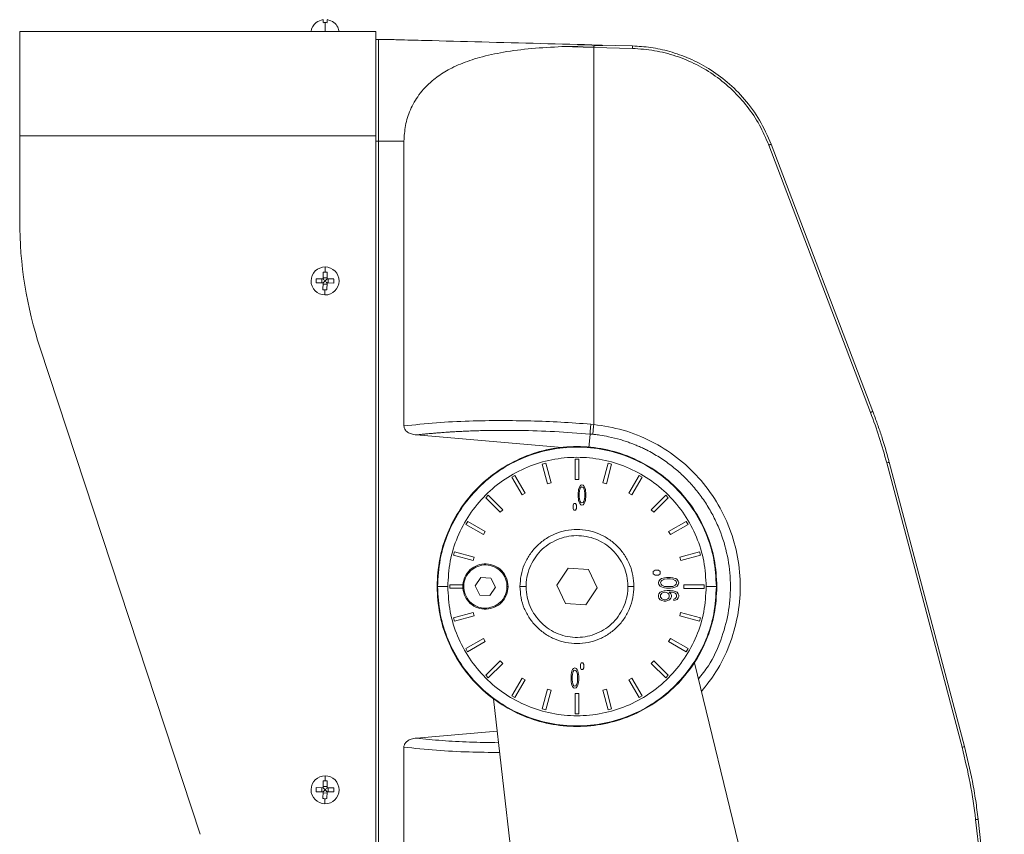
# Model space of a CAD drawing. Header units: millimetres. Extents: x -806 to 2023, y 502 to 1658.
# Tile 29 of 48: x 762 to 955, y 1087 to 1247. Entities that reach past the tile are written whole.
import ezdxf

# ---------------------------------------------------------------- set-up
doc = ezdxf.new("R2010")
doc.units = ezdxf.units.MM

# ---------------------------------------------------------------- blocks, each defined once
blk = doc.blocks.new('Drawing View12')
at = {"color": 7, "linetype": 'Continuous', "lineweight": 18}
for p, q in [((1.35, -0.02), (1.35, 0.56)), ((2.15, -0.02), (2.15, 0.56)), ((-58.25, -1.78), (-58.25, -22.28)), ((-58.25, -1.78), (11.75, -1.78)), ((0, 0), (0.02, -0.02)), ((3.48, -0.02), (3.5, 0)), ((11.75, -22.28), (11.75, -1.78)), ((11.75, -3.34), (12.25, -3.33)), ((12.25, -3.33), (14.25, -3.33)), ((54.56, -4.55), (48.3, -4.72)), ((48.3, -4.72), (54.55, -4.89)), ((54.55, -4.89), (54.55, -78.99)), ((62.14, -5.09), (54.55, -4.89)), ((62.15, -4.59), (55.6, -4.42)), ((-58.25, -22.28), (-58.25, -38.95)), ((11.75, -22.28), (-58.25, -22.28)), ((11.75, -168.28), (11.75, -22.28)), ((11.75, -23.33), (12.25, -23.33)), ((12.25, -23.33), (12.25, -198.33)), ((12.25, -23.33), (17.25, -23.33)), ((17.25, -79.28), (17.25, -23.33)), ((108.92, -76.61), (88.94, -24.09)), ((109.38, -76.43), (89.4, -23.91)), ((1.37, -49.04), (1.35, -50.38)), ((1.36, -50.14), (2.16, -50.15)), ((2.17, -49.05), (2.15, -50.38)), ((0.01, -51.16), (1.35, -51.18)), ((0.02, -50.36), (1.35, -50.38)), ((1.12, -50.37), (1.11, -51.17)), ((1.35, -51.18), (1.33, -52.51)), ((1.34, -51.41), (2.14, -51.42)), ((1.72, -50.75), (1.72, -50.81)), ((1.72, -50.75), (1.78, -50.75)), ((1.72, -50.81), (1.78, -50.81)), ((1.78, -50.75), (1.78, -50.81)), ((2.15, -51.18), (2.13, -52.51)), ((2.15, -50.38), (3.49, -50.39)), ((2.15, -51.18), (3.48, -51.19)), ((2.39, -50.38), (2.38, -51.18)), ((1.73, -53.53), (1.73, -52.53)), ((-22.78, -159.53), (-54.24, -63.97)), ((54.55, -78.99), (53.97, -78.93)), ((49.06, -83.55), (19.69, -81.04)), ((53.81, -80.86), (53.58, -83.56)), ((54.36, -80.91), (53.81, -80.86)), ((44.44, -86.78), (45.12, -86.59)), ((45.48, -90.64), (44.44, -86.78)), ((45.12, -86.59), (46.15, -90.46)), ((50.9, -85.83), (51.6, -85.83)), ((50.9, -89.83), (50.9, -85.83)), ((51.6, -85.83), (51.6, -89.83)), ((56.35, -90.46), (57.38, -86.6)), ((58.06, -86.78), (57.02, -90.64)), ((57.38, -86.6), (58.06, -86.78)), ((126.91, -142.43), (112.11, -86.53)), ((127.39, -142.3), (112.59, -86.4)), ((38.45, -89.36), (39.05, -89.01)), ((40.45, -92.82), (38.45, -89.36)), ((39.05, -89.01), (41.05, -92.47)), ((46.15, -90.46), (45.48, -90.64)), ((51.6, -89.83), (50.9, -89.83)), ((51.78, -91.17), (51.98, -90.92)), ((51.98, -90.92), (52.23, -90.83)), ((52.23, -90.83), (52.48, -90.92)), ((52.48, -90.92), (52.69, -91.17)), ((57.02, -90.64), (56.35, -90.46)), ((61.45, -92.47), (63.45, -89.01)), ((64.05, -89.36), (62.05, -92.82)), ((63.45, -89.01), (64.05, -89.36)), ((41.05, -92.47), (40.45, -92.82)), ((51.48, -92.45), (51.53, -92.03)), ((51.48, -93.22), (51.48, -92.45)), ((51.53, -92.03), (51.57, -91.77)), ((51.57, -91.77), (51.65, -91.43)), ((51.65, -91.43), (51.78, -91.17)), ((51.73, -92.03), (51.69, -92.54)), ((51.69, -92.54), (51.69, -93.13)), ((51.9, -91.51), (51.73, -92.03)), ((52.03, -91.34), (51.9, -91.51)), ((52.23, -91.26), (52.03, -91.34)), ((52.44, -91.34), (52.23, -91.26)), ((52.57, -91.51), (52.44, -91.34)), ((52.73, -92.03), (52.57, -91.51)), ((52.69, -91.17), (52.82, -91.43)), ((52.78, -92.54), (52.73, -92.03)), ((52.78, -93.13), (52.78, -92.54)), ((52.82, -91.43), (52.9, -91.77)), ((52.9, -91.77), (52.94, -92.03)), ((52.94, -92.03), (52.98, -92.45)), ((52.98, -92.45), (52.98, -93.22)), ((62.05, -92.82), (61.45, -92.47)), ((33.33, -93.4), (33.82, -92.91)), ((36.15, -96.23), (33.33, -93.4)), ((33.82, -92.91), (36.65, -95.74)), ((50.48, -94.83), (50.65, -94.5)), ((50.65, -94.5), (50.98, -94.5)), ((50.98, -94.5), (51.15, -94.83)), ((51.53, -93.64), (51.48, -93.22)), ((51.57, -93.9), (51.53, -93.64)), ((51.65, -94.24), (51.57, -93.9)), ((51.78, -94.49), (51.65, -94.24)), ((51.69, -93.13), (51.73, -93.64)), ((51.73, -93.64), (51.9, -94.15)), ((51.98, -94.75), (51.78, -94.49)), ((51.9, -94.15), (52.03, -94.32)), ((52.23, -94.83), (51.98, -94.75)), ((52.03, -94.32), (52.23, -94.41)), ((52.23, -94.41), (52.44, -94.32)), ((52.48, -94.75), (52.23, -94.83)), ((52.44, -94.32), (52.57, -94.15)), ((52.69, -94.49), (52.48, -94.75)), ((52.57, -94.15), (52.73, -93.64)), ((52.82, -94.24), (52.69, -94.49)), ((52.73, -93.64), (52.78, -93.13)), ((52.9, -93.9), (52.82, -94.24)), ((52.94, -93.64), (52.9, -93.9)), ((52.98, -93.22), (52.94, -93.64)), ((65.85, -95.74), (68.68, -92.91)), ((69.18, -93.4), (66.35, -96.23)), ((68.68, -92.91), (69.18, -93.4)), ((36.65, -95.74), (36.15, -96.23)), ((50.48, -95.5), (50.48, -94.83)), ((50.65, -95.83), (50.48, -95.5)), ((50.98, -95.83), (50.65, -95.83)), ((51.15, -95.5), (50.98, -95.83)), ((51.15, -94.83), (51.15, -95.5)), ((66.35, -96.23), (65.85, -95.74)), ((29.43, -98.64), (29.78, -98.03)), ((32.89, -100.64), (29.43, -98.64)), ((29.78, -98.03), (33.24, -100.03)), ((69.26, -100.03), (72.73, -98.03)), ((73.08, -98.64), (69.61, -100.64)), ((72.73, -98.03), (73.08, -98.64)), ((33.24, -100.03), (32.89, -100.64)), ((69.61, -100.64), (69.26, -100.03)), ((27.01, -104.7), (27.19, -104.02)), ((27.19, -104.02), (31.06, -105.06)), ((71.44, -105.06), (75.31, -104.03)), ((75.31, -104.03), (75.49, -104.7)), ((30.88, -105.73), (27.01, -104.7)), ((31.06, -105.06), (30.88, -105.73)), ((71.63, -105.74), (71.44, -105.06)), ((75.49, -104.7), (71.63, -105.74)), ((49.5, -107.24), (47.26, -110.55)), ((53.49, -107.52), (49.5, -107.24)), ((55.24, -111.11), (53.49, -107.52)), ((66.25, -107.88), (66.58, -107.65)), ((66.25, -108.35), (66.25, -107.88)), ((66.58, -107.65), (67.25, -107.65)), ((67.25, -107.65), (67.58, -107.88)), ((67.58, -107.88), (67.58, -108.35)), ((32.36, -109.04), (31.25, -110.71)), ((34.35, -109.17), (32.36, -109.04)), ((35.25, -110.96), (34.35, -109.17)), ((66.58, -108.58), (66.25, -108.35)), ((67.25, -108.58), (66.58, -108.58)), ((67.58, -108.35), (67.25, -108.58)), ((67.25, -110.1), (67.34, -109.75)), ((67.34, -110.45), (67.25, -110.1)), ((67.34, -109.75), (67.59, -109.46)), ((67.59, -109.46), (67.85, -109.28)), ((67.76, -109.81), (67.68, -110.1)), ((67.68, -110.1), (67.76, -110.39)), ((67.93, -109.63), (67.76, -109.81)), ((67.85, -109.28), (68.19, -109.17)), ((68.44, -109.4), (67.93, -109.63)), ((68.19, -109.17), (68.44, -109.11)), ((68.44, -109.11), (68.87, -109.05)), ((68.95, -109.34), (68.44, -109.4)), ((68.87, -109.05), (69.63, -109.05)), ((69.55, -109.34), (68.95, -109.34)), ((70.06, -109.4), (69.55, -109.34)), ((69.63, -109.05), (70.06, -109.11)), ((70.06, -109.11), (70.31, -109.17)), ((70.57, -109.63), (70.06, -109.4)), ((70.31, -109.17), (70.65, -109.28)), ((70.74, -109.81), (70.57, -109.63)), ((70.65, -109.28), (70.91, -109.46)), ((70.82, -110.1), (70.74, -109.81)), ((70.74, -110.39), (70.82, -110.1)), ((70.91, -109.46), (71.16, -109.75)), ((71.16, -109.75), (71.25, -110.1)), ((71.25, -110.1), (71.16, -110.45)), ((23.86, -110.83), (23.75, -110.83)), ((26.25, -110.48), (28.81, -110.48)), ((26.25, -111.18), (26.25, -110.48)), ((28.81, -111.18), (26.25, -111.18)), ((28.8, -110.83), (28.81, -110.48)), ((28.81, -111.18), (28.8, -110.83)), ((28.8, -110.83), (29, -110.83)), ((31.25, -110.71), (32.15, -112.5)), ((34.14, -112.62), (35.25, -110.96)), ((37.5, -110.83), (37.7, -110.83)), ((41.25, -110.83), (40.05, -110.83)), ((47.26, -110.55), (49.01, -114.15)), ((53, -114.43), (55.24, -111.11)), ((62.45, -110.83), (61.25, -110.83)), ((67.33, -112.26), (67.59, -111.97)), ((67.59, -110.74), (67.34, -110.45)), ((67.85, -110.92), (67.59, -110.74)), ((67.59, -111.97), (67.93, -111.79)), ((67.76, -110.39), (67.93, -110.57)), ((67.93, -112.14), (67.76, -112.32)), ((68.19, -111.03), (67.85, -110.92)), ((67.93, -110.57), (68.44, -110.8)), ((67.93, -111.79), (68.36, -111.68)), ((68.19, -112.03), (67.93, -112.14)), ((68.44, -111.09), (68.19, -111.03)), ((68.44, -111.97), (68.19, -112.03)), ((68.36, -111.68), (68.95, -111.62)), ((68.44, -110.8), (68.95, -110.86)), ((68.87, -111.15), (68.44, -111.09)), ((68.61, -111.97), (68.44, -111.97)), ((68.87, -112.03), (68.61, -111.97)), ((69.63, -111.15), (68.87, -111.15)), ((69.12, -112.14), (68.87, -112.03)), ((68.95, -110.86), (69.55, -110.86)), ((68.95, -111.62), (69.55, -111.62)), ((69.29, -112.32), (69.12, -112.14)), ((69.38, -111.91), (69.72, -112.26)), ((69.55, -111.91), (69.38, -111.91)), ((69.55, -110.86), (70.06, -110.8)), ((69.55, -111.62), (70.14, -111.68)), ((70.06, -111.97), (69.55, -111.91)), ((70.06, -111.09), (69.63, -111.15)), ((70.06, -110.8), (70.57, -110.57)), ((70.31, -111.03), (70.06, -111.09)), ((70.31, -112.03), (70.06, -111.97)), ((70.14, -111.68), (70.57, -111.79)), ((70.65, -110.92), (70.31, -111.03)), ((70.57, -112.14), (70.31, -112.03)), ((70.57, -110.57), (70.74, -110.39)), ((70.57, -111.79), (70.91, -111.97)), ((70.74, -112.32), (70.57, -112.14)), ((70.91, -110.74), (70.65, -110.92)), ((71.16, -110.45), (70.91, -110.74)), ((70.91, -111.97), (71.16, -112.26)), ((72.25, -110.49), (76.25, -110.49)), ((72.25, -111.19), (72.25, -110.49)), ((76.25, -111.19), (72.25, -111.19)), ((76.25, -110.49), (76.25, -111.19)), ((78.75, -110.84), (78.64, -110.84)), ((32.15, -112.5), (34.14, -112.62)), ((67.25, -112.55), (67.33, -112.26)), ((67.25, -112.84), (67.25, -112.55)), ((67.33, -113.13), (67.25, -112.84)), ((67.59, -113.43), (67.33, -113.13)), ((67.93, -113.6), (67.59, -113.43)), ((67.76, -112.32), (67.68, -112.49)), ((67.68, -112.49), (67.68, -112.9)), ((67.68, -112.9), (67.76, -113.08)), ((67.76, -113.08), (67.93, -113.25)), ((67.93, -113.25), (68.19, -113.37)), ((68.36, -113.72), (67.93, -113.6)), ((68.19, -113.37), (68.44, -113.43)), ((68.7, -113.72), (68.36, -113.72)), ((68.44, -113.43), (68.61, -113.43)), ((68.61, -113.43), (68.87, -113.37)), ((69.12, -113.6), (68.7, -113.72)), ((68.87, -113.37), (69.12, -113.25)), ((69.12, -113.25), (69.29, -113.08)), ((69.46, -113.43), (69.12, -113.6)), ((69.38, -112.49), (69.29, -112.32)), ((69.29, -113.08), (69.38, -112.9)), ((69.38, -112.9), (69.38, -112.49)), ((69.72, -113.13), (69.46, -113.43)), ((69.72, -112.26), (69.8, -112.55)), ((69.8, -112.84), (69.72, -113.13)), ((69.8, -112.55), (69.8, -112.84)), ((70.31, -113.31), (70.57, -113.19)), ((70.31, -113.6), (70.31, -113.31)), ((70.57, -113.54), (70.31, -113.6)), ((70.57, -113.19), (70.74, -113.02)), ((70.91, -113.37), (70.57, -113.54)), ((70.82, -112.49), (70.74, -112.32)), ((70.74, -113.02), (70.82, -112.84)), ((70.82, -112.84), (70.82, -112.49)), ((71.16, -113.08), (70.91, -113.37)), ((71.16, -112.26), (71.25, -112.55)), ((71.25, -112.78), (71.16, -113.08)), ((71.25, -112.55), (71.25, -112.78)), ((27.01, -116.96), (30.87, -115.93)), ((30.87, -115.93), (31.06, -116.61)), ((49.01, -114.15), (53, -114.43)), ((71.44, -116.61), (71.62, -115.93)), ((71.62, -115.93), (75.49, -116.97)), ((27.19, -117.64), (27.01, -116.96)), ((31.06, -116.61), (27.19, -117.64)), ((75.31, -117.64), (71.44, -116.61)), ((75.49, -116.97), (75.31, -117.64)), ((29.42, -123.03), (32.89, -121.03)), ((33.24, -121.64), (29.77, -123.64)), ((32.89, -121.03), (33.24, -121.64)), ((69.26, -121.64), (69.61, -121.03)), ((72.72, -123.64), (69.26, -121.64)), ((69.61, -121.03), (73.07, -123.03)), ((29.77, -123.64), (29.42, -123.03)), ((73.07, -123.03), (72.72, -123.64)), ((33.32, -128.26), (36.15, -125.43)), ((36.15, -125.43), (36.65, -125.93)), ((65.85, -125.93), (66.35, -125.44)), ((66.35, -125.44), (69.17, -128.27)), ((36.65, -125.93), (33.82, -128.76)), ((50.17, -127.77), (50.26, -127.43)), ((50.26, -127.43), (50.38, -127.17)), ((50.51, -127.51), (50.34, -128.03)), ((50.38, -127.17), (50.59, -126.92)), ((50.63, -127.34), (50.51, -127.51)), ((50.59, -126.92), (50.84, -126.83)), ((50.84, -127.26), (50.63, -127.34)), ((50.84, -126.83), (51.09, -126.92)), ((51.05, -127.34), (50.84, -127.26)), ((51.17, -127.51), (51.05, -127.34)), ((51.09, -126.92), (51.3, -127.17)), ((51.34, -128.03), (51.17, -127.51)), ((51.3, -127.17), (51.42, -127.43)), ((51.42, -127.43), (51.51, -127.77)), ((51.92, -126.17), (52.09, -125.83)), ((51.92, -126.83), (51.92, -126.17)), ((52.09, -127.17), (51.92, -126.83)), ((52.09, -125.83), (52.42, -125.83)), ((52.42, -127.17), (52.09, -127.17)), ((52.42, -125.83), (52.59, -126.17)), ((52.59, -126.83), (52.42, -127.17)), ((52.59, -126.17), (52.59, -126.83)), ((68.68, -128.76), (65.85, -125.93)), ((74.31, -125.81), (103.25, -244.33)), ((33.82, -128.76), (33.32, -128.26)), ((38.45, -132.31), (40.45, -128.84)), ((41.05, -129.19), (39.05, -132.66)), ((40.45, -128.84), (41.05, -129.19)), ((50.09, -128.45), (50.13, -128.03)), ((50.09, -129.22), (50.09, -128.45)), ((50.13, -129.64), (50.09, -129.22)), ((50.13, -128.03), (50.17, -127.77)), ((50.34, -128.03), (50.3, -128.54)), ((50.3, -128.54), (50.3, -129.13)), ((50.3, -129.13), (50.34, -129.64)), ((51.38, -128.54), (51.34, -128.03)), ((51.34, -129.64), (51.38, -129.13)), ((51.38, -129.13), (51.38, -128.54)), ((51.51, -127.77), (51.55, -128.03)), ((51.55, -128.03), (51.59, -128.45)), ((51.59, -129.22), (51.55, -129.64)), ((51.59, -128.45), (51.59, -129.22)), ((61.45, -129.2), (62.05, -128.85)), ((63.45, -132.66), (61.45, -129.2)), ((62.05, -128.85), (64.05, -132.31)), ((69.17, -128.27), (68.68, -128.76)), ((44.44, -134.89), (45.48, -131.03)), ((46.15, -131.21), (45.12, -135.07)), ((45.48, -131.03), (46.15, -131.21)), ((50.17, -129.9), (50.13, -129.64)), ((50.26, -130.24), (50.17, -129.9)), ((50.38, -130.49), (50.26, -130.24)), ((50.34, -129.64), (50.51, -130.15)), ((50.59, -130.75), (50.38, -130.49)), ((50.51, -130.15), (50.63, -130.32)), ((50.84, -130.83), (50.59, -130.75)), ((50.63, -130.32), (50.84, -130.41)), ((50.84, -130.41), (51.05, -130.32)), ((51.09, -130.75), (50.84, -130.83)), ((51.05, -130.32), (51.17, -130.15)), ((51.3, -130.49), (51.09, -130.75)), ((51.17, -130.15), (51.34, -129.64)), ((51.42, -130.24), (51.3, -130.49)), ((51.51, -129.9), (51.42, -130.24)), ((51.55, -129.64), (51.51, -129.9)), ((56.35, -131.21), (57.02, -131.03)), ((57.38, -135.07), (56.35, -131.21)), ((57.02, -131.03), (58.06, -134.89)), ((45.25, -223.33), (34.82, -132.88)), ((39.05, -132.66), (38.45, -132.31)), ((50.9, -135.83), (50.9, -131.83)), ((50.9, -131.83), (51.6, -131.83)), ((51.6, -131.83), (51.6, -135.83)), ((64.05, -132.31), (63.45, -132.66)), ((45.12, -135.07), (44.44, -134.89)), ((58.06, -134.89), (57.38, -135.07)), ((51.6, -135.83), (50.9, -135.83)), ((19.69, -140.63), (35.55, -139.27)), ((17.25, -142.38), (17.26, -142.22)), ((17.25, -198.33), (17.25, -142.38)), ((0.02, -150.36), (1.35, -150.38)), ((1.12, -150.37), (1.11, -151.17)), ((1.37, -149.04), (1.35, -150.38)), ((1.36, -150.14), (2.16, -150.15)), ((1.72, -150.75), (1.72, -150.81)), ((1.72, -150.75), (1.78, -150.75)), ((1.72, -150.81), (1.78, -150.81)), ((1.78, -150.75), (1.78, -150.81)), ((2.17, -149.05), (2.15, -150.38)), ((2.15, -150.38), (3.49, -150.39)), ((2.39, -150.38), (2.38, -151.18)), ((0.01, -151.16), (1.35, -151.18)), ((1.35, -151.18), (1.33, -152.51)), ((1.34, -151.41), (2.14, -151.42)), ((1.73, -153.53), (1.73, -152.53)), ((2.15, -151.18), (2.13, -152.51)), ((2.15, -151.18), (3.48, -151.19)), ((134.72, -201.69), (129.58, -156.62)), ((135.21, -201.63), (130.07, -156.56))]:
    blk.add_line(p, q, dxfattribs=at)
at = {"color": 7, "linetype": 'Continuous', "lineweight": 18, "flags": 128}
for points in [[(1.75, -1.78), (1.75, -1.52), (1.75, -1.27), (1.75, -1.03), (1.75, -0.79), (1.75, -0.57), (1.75, -0.37), (1.75, -0.17), (1.75, 0)], [(1.77, -48.03), (1.77, -48.08), (1.77, -48.15), (1.77, -48.24), (1.77, -48.36), (1.77, -48.5), (1.77, -48.66), (1.77, -48.83), (1.77, -49.03)], [(1.77, -148.03), (1.77, -148.08), (1.77, -148.15), (1.77, -148.24), (1.77, -148.36), (1.77, -148.5), (1.77, -148.66), (1.77, -148.83), (1.77, -149.03)]]:
    blk.add_lwpolyline(points, dxfattribs=at)
at = {"color": 7, "linetype": 'Continuous', "lineweight": 18}
for centre, radius, start, end in [((1.75, -2.15), 2.78, 129.0879, 172.2242), ((1.75, -2.15), 2.75, 98.3742, 129.0879), ((1.75, -3.56), 3.56, 89.9947, 96.4413), ((1.75, -3.56), 3.56, 83.5587, 90.0053), ((1.75, -2.15), 2.75, 50.9121, 81.6258), ((1.75, -2.15), 2.78, 26.5056, 50.9121), ((1.75, -2.15), 2.78, 7.7758, 26.5056), ((21.75, -38.95), 80, 180, 198.2225), ((1.75, -50.78), 2.75, 89.4912, 269.4912), ((1.75, -50.78), 2.75, 269.4912, 89.4912), ((1.73, -53.41), 4.38, 89.4846, 94.7277), ((1.73, -53.41), 4.38, 84.2546, 89.4977), ((4.39, -50.8), 4.39, 174.2584, 184.7239), ((-0.89, -50.76), 4.39, 354.2584, 4.7239), ((1.77, -48.15), 4.38, 264.2546, 269.4977), ((1.77, -48.15), 4.38, 269.4846, 274.7277), ((1.75, -150.78), 2.75, 89.4912, 269.4912), ((1.75, -150.78), 2.75, 269.4912, 89.4912), ((4.39, -150.8), 4.39, 174.2584, 184.7239), ((1.73, -153.41), 4.38, 89.4846, 94.7277), ((1.73, -153.41), 4.38, 84.2546, 89.4977), ((-0.89, -150.76), 4.39, 354.2584, 4.7239), ((1.77, -148.15), 4.38, 264.2546, 269.4977), ((1.77, -148.15), 4.38, 269.4846, 274.7277)]:
    blk.add_arc(centre, radius, start, end, dxfattribs=at)
for points in [[(12.25, -3.33), (12.25, -3.41), (12.25, -3.56), (12.25, -4.75), (12.25, -6.59), (12.25, -9.1), (12.25, -12.15), (12.25, -15.63), (12.25, -19.41), (12.25, -22.02), (12.25, -23.33)], [(54.55, -4.89), (54.55, -4.86), (54.55, -4.8), (54.55, -4.71), (54.55, -4.62), (54.55, -4.57), (54.56, -4.55)], [(62.14, -5.09), (62.14, -5.02), (62.14, -4.89), (62.15, -4.73), (62.15, -4.61), (62.15, -4.6), (62.15, -4.59)], [(88.94, -24.09), (89, -24.06), (89.12, -24.02), (89.27, -23.96), (89.38, -23.92), (89.39, -23.91), (89.4, -23.91)], [(108.92, -76.61), (108.98, -76.59), (109.1, -76.54), (109.26, -76.48), (109.36, -76.44), (109.38, -76.43), (109.38, -76.43)], [(112.11, -86.53), (111.65, -84.86), (110.71, -81.51), (109.52, -78.24), (108.92, -76.61)], [(78.75, -110.84), (78.65, -109.04), (78.44, -105.44), (76.81, -100.24), (74.27, -95.46), (70.82, -91.26), (66.63, -87.82), (61.84, -85.26), (56.65, -83.69), (51.25, -83.16), (45.85, -83.69), (40.66, -85.26), (35.87, -87.82), (31.68, -91.26), (28.23, -95.46), (25.69, -100.24), (24.06, -105.43), (23.85, -109.03), (23.75, -110.83)], [(23.86, -110.83), (23.96, -109.04), (24.16, -105.45), (25.79, -100.28), (28.32, -95.51), (31.76, -91.34), (35.93, -87.91), (40.7, -85.36), (45.87, -83.79), (51.25, -83.26), (56.63, -83.79), (61.8, -85.36), (66.57, -87.91), (70.75, -91.34), (74.18, -95.52), (76.71, -100.28), (78.34, -105.46), (78.54, -109.04), (78.64, -110.84)], [(25.86, -110.83), (25.95, -109.17), (26.14, -105.85), (27.65, -101.05), (30, -96.63), (33.18, -92.76), (37.05, -89.58), (41.47, -87.22), (46.27, -85.77), (51.25, -85.27), (56.24, -85.77), (61.03, -87.22), (65.45, -89.58), (69.32, -92.76), (72.51, -96.64), (74.85, -101.05), (76.36, -105.85), (76.55, -109.17), (76.64, -110.84)], [(112.11, -86.53), (112.18, -86.51), (112.3, -86.48), (112.46, -86.44), (112.57, -86.41), (112.58, -86.41), (112.59, -86.4)], [(40.05, -110.83), (40.09, -110.1), (40.18, -108.63), (40.84, -106.52), (41.88, -104.57), (43.28, -102.86), (44.99, -101.46), (46.94, -100.42), (49.05, -99.78), (51.25, -99.56), (53.45, -99.78), (55.56, -100.42), (57.51, -101.46), (59.22, -102.86), (60.62, -104.57), (61.66, -106.52), (62.33, -108.64), (62.41, -110.1), (62.45, -110.83)], [(55.63, -119.82), (55.03, -120.08), (53.82, -120.58), (51.86, -120.88), (49.89, -120.81), (47.97, -120.35), (46.18, -119.53), (44.58, -118.37), (43.24, -116.93), (42.2, -115.24), (41.52, -113.4), (41.2, -111.45), (41.28, -109.48), (41.73, -107.56), (42.56, -105.76), (43.71, -104.17), (45.15, -102.81), (46.29, -102.17), (46.87, -101.85)], [(46.87, -101.85), (47.47, -101.59), (48.68, -101.09), (50.64, -100.79), (52.61, -100.86), (54.53, -101.32), (56.32, -102.14), (57.92, -103.3), (59.26, -104.74), (60.3, -106.42), (60.98, -108.27), (61.3, -110.22), (61.22, -112.19), (60.77, -114.11), (59.94, -115.91), (58.79, -117.5), (57.35, -118.86), (56.21, -119.5), (55.63, -119.82)], [(28.81, -110.48), (28.92, -109.92), (29.14, -108.8), (30.23, -107.42), (31.71, -106.54), (33.43, -106.28), (35.12, -106.67), (36.53, -107.67), (37.51, -109.13), (37.64, -110.26), (37.7, -110.83)], [(35.15, -114.64), (34.62, -114.83), (33.57, -115.21), (31.86, -114.96), (30.39, -114.13), (29.35, -112.78), (28.9, -111.14), (29.12, -109.46), (29.95, -107.95), (30.88, -107.34), (31.35, -107.03)], [(31.35, -107.03), (31.88, -106.84), (32.93, -106.46), (34.64, -106.71), (36.11, -107.54), (37.15, -108.89), (37.6, -110.53), (37.38, -112.21), (36.55, -113.72), (35.62, -114.33), (35.15, -114.64)], [(23.75, -110.83), (23.85, -112.63), (24.06, -116.23), (25.69, -121.42), (28.23, -126.21), (31.68, -130.4), (35.87, -133.85), (40.66, -136.4), (45.85, -137.98), (51.25, -138.51), (56.65, -137.98), (61.84, -136.4), (66.63, -133.85), (70.82, -130.41), (74.27, -126.21), (76.81, -121.43), (78.44, -116.24), (78.65, -112.64), (78.75, -110.84)], [(25.86, -110.83), (25.6, -110.83), (25.08, -110.83), (24.42, -110.83), (23.96, -110.83), (23.89, -110.83), (23.86, -110.83)], [(78.64, -110.84), (78.54, -112.63), (78.34, -116.21), (76.71, -121.39), (74.18, -126.15), (70.74, -130.33), (66.57, -133.76), (61.8, -136.31), (56.63, -137.88), (51.25, -138.4), (45.87, -137.87), (40.7, -136.31), (35.93, -133.76), (31.75, -130.33), (28.32, -126.15), (25.79, -121.38), (24.16, -116.21), (23.96, -112.62), (23.86, -110.83)], [(76.64, -110.84), (76.55, -112.5), (76.36, -115.82), (74.85, -120.62), (72.5, -125.03), (69.32, -128.91), (65.45, -132.09), (61.03, -134.45), (56.23, -135.9), (51.25, -136.39), (46.26, -135.9), (41.47, -134.45), (37.05, -132.08), (33.18, -128.9), (29.99, -125.03), (27.65, -120.61), (26.14, -115.82), (25.95, -112.49), (25.86, -110.83)], [(37.7, -110.83), (37.64, -111.4), (37.51, -112.54), (36.53, -113.99), (35.12, -114.99), (33.43, -115.39), (31.71, -115.13), (30.23, -114.24), (29.14, -112.87), (28.92, -111.74), (28.81, -111.18)], [(62.45, -110.83), (62.41, -111.57), (62.32, -113.03), (61.66, -115.15), (60.62, -117.1), (59.22, -118.8), (57.51, -120.21), (55.56, -121.25), (53.45, -121.89), (51.25, -122.11), (49.05, -121.89), (46.94, -121.25), (44.99, -120.21), (43.28, -118.8), (41.88, -117.1), (40.84, -115.15), (40.17, -113.03), (40.09, -111.57), (40.05, -110.83)], [(78.64, -110.84), (78.61, -110.84), (78.54, -110.84), (78.08, -110.84), (77.42, -110.84), (76.9, -110.84), (76.64, -110.84)], [(127.39, -142.3), (127.38, -142.3), (127.37, -142.31), (127.26, -142.34), (127.1, -142.38), (126.97, -142.41), (126.91, -142.43)], [(126.91, -142.43), (127.48, -144.77), (128.63, -149.45), (129.27, -154.23), (129.58, -156.62)], [(129.58, -156.62), (129.65, -156.61), (129.78, -156.6), (129.94, -156.58), (130.05, -156.56), (130.07, -156.56), (130.07, -156.56)]]:
    blk.add_open_spline(points, degree=3, dxfattribs=at)
for points, knots in [([(55.6, -4.42), (47.91, -4.21), (36.47, -3.92), (23.26, -3.57), (17.28, -3.41), (14.94, -3.35), (14.4, -3.34), (14.27, -3.33), (14.26, -3.33), (14.25, -3.33)], [0, 0, 0, 0, 0.546942, 0.814382, 0.944693, 0.980142, 0.991426, 0.995915, 1, 1, 1, 1]), ([(17.25, -23.33), (17.31, -22.29), (17.4, -20.7), (17.93, -18.66), (18.5, -17.12), (19.25, -15.62), (20.22, -14.14), (21.4, -12.72), (22.69, -11.51), (23.99, -10.5), (25.27, -9.67), (26.73, -8.87), (28.36, -8.12), (30.18, -7.44), (32.96, -6.59), (36.98, -5.73), (42.4, -5.04), (46.3, -4.83), (48.3, -4.72)], [0, 0, 0, 0, 0.0734031, 0.1117502, 0.1506615, 0.1926955, 0.2358035, 0.2842433, 0.3343749, 0.3731648, 0.4129386, 0.4538372, 0.5023154, 0.5520667, 0.6032596, 0.723255, 0.8579087, 1, 1, 1, 1]), ([(54.56, -4.55), (54.87, -4.54), (55.29, -4.53), (55.77, -4.52), (55.96, -4.52), (56.04, -4.52), (56.07, -4.52), (56.13, -4.52), (56.2, -4.52), (56.26, -4.51), (56.29, -4.51), (56.29, -4.51), (56.3, -4.5), (56.3, -4.5), (56.3, -4.5), (56.29, -4.5), (56.29, -4.49), (56.25, -4.48), (56.02, -4.45), (55.79, -4.43), (55.6, -4.42)], [0, 0, 0, 0, 0.372734, 0.502634, 0.574202, 0.594478, 0.600739, 0.604416, 0.665, 0.683101, 0.689542, 0.694726, 0.697173, 0.69954, 0.701943, 0.704493, 0.710366, 0.717684, 0.765004, 1, 1, 1, 1]), ([(88.94, -24.09), (88.36, -22.75), (87.22, -20.08), (84.77, -16.45), (81.86, -13.2), (78.49, -10.42), (74.75, -8.17), (70.72, -6.49), (66.49, -5.39), (63.59, -5.19), (62.14, -5.09)], [0, 0, 0, 0, 0.125, 0.25, 0.375, 0.5, 0.625, 0.75, 0.875, 1, 1, 1, 1]), ([(89.4, -23.91), (88.69, -22.3), (87.31, -19.15), (84.32, -15.07), (80.93, -11.68), (77.24, -9), (73.41, -6.99), (69.57, -5.64), (65.81, -4.81), (63.34, -4.66), (62.15, -4.59)], [0, 0, 0, 0, 0.148625, 0.290504, 0.425635, 0.554016, 0.675645, 0.79052, 0.898639, 1, 1, 1, 1]), ([(1.32, -50.37), (1.38, -50.43), (1.51, -50.55), (1.65, -50.68), (1.72, -50.75)], [0, 0, 0, 0, 0.481368, 1, 1, 1, 1]), ([(1.32, -51.17), (1.38, -51.12), (1.51, -51), (1.65, -50.87), (1.72, -50.81)], [0, 0, 0, 0, 0.481534, 1, 1, 1, 1]), ([(1.35, -50.34), (1.41, -50.41), (1.53, -50.54), (1.66, -50.68), (1.72, -50.75)], [0, 0, 0, 0, 0.481534, 1, 1, 1, 1]), ([(1.35, -51.21), (1.4, -51.14), (1.53, -51.02), (1.65, -50.88), (1.72, -50.81)], [0, 0, 0, 0, 0.481368, 1, 1, 1, 1]), ([(2.15, -50.35), (2.1, -50.41), (1.97, -50.54), (1.85, -50.68), (1.78, -50.75)], [0, 0, 0, 0, 0.481368, 1, 1, 1, 1]), ([(2.18, -50.38), (2.12, -50.44), (1.99, -50.56), (1.85, -50.68), (1.78, -50.75)], [0, 0, 0, 0, 0.481534, 1, 1, 1, 1]), ([(2.18, -51.18), (2.12, -51.12), (1.99, -51), (1.85, -50.87), (1.78, -50.81)], [0, 0, 0, 0, 0.481368, 1, 1, 1, 1]), ([(2.15, -51.21), (2.09, -51.15), (1.97, -51.02), (1.84, -50.88), (1.78, -50.81)], [0, 0, 0, 0, 0.481534, 1, 1, 1, 1]), ([(112.59, -86.4), (112.56, -86.3), (112.12, -84.61), (111.38, -82.13), (110.58, -79.72), (110.14, -78.47), (109.83, -77.62), (109.53, -76.82), (109.38, -76.43)], [0, 0, 0, 0, 0.031216, 0.49998, 0.740158, 0.757388, 0.879764, 1, 1, 1, 1]), ([(36.4, -78.21), (34.28, -78.23), (29.87, -78.28), (23.38, -78.62), (19.34, -79.06), (17.25, -79.28)], [0, 0, 0, 0, 0.309377, 0.642708, 1, 1, 1, 1]), ([(19.69, -81.04), (19.37, -81), (18.75, -80.91), (18.06, -80.59), (17.65, -80.24), (17.42, -79.94), (17.28, -79.62), (17.26, -79.4), (17.25, -79.28)], [0, 0, 0, 0, 0.299436, 0.562484, 0.682174, 0.794068, 0.897556, 1, 1, 1, 1]), ([(53.97, -78.93), (52, -78.79), (48.05, -78.51), (42.15, -78.26), (38.32, -78.23), (36.4, -78.21)], [0, 0, 0, 0, 0.331801, 0.665132, 1, 1, 1, 1]), ([(53.97, -78.93), (53.96, -79.01), (53.94, -79.23), (53.9, -79.66), (53.85, -80.18), (53.82, -80.64), (53.81, -80.79), (53.81, -80.86)], [0, 0, 0, 0, 0.09228, 0.250704, 0.500557, 0.767996, 1, 1, 1, 1]), ([(54.55, -78.99), (54.52, -79.2), (54.48, -79.63), (54.42, -80.22), (54.38, -80.68), (54.36, -80.83), (54.36, -80.91)], [0, 0, 0, 0, 0.24318, 0.499984, 0.756797, 1, 1, 1, 1]), ([(54.55, -78.99), (56.5, -79.29), (60.4, -79.9), (65.91, -82.16), (70.94, -85.31), (75.28, -89.35), (78.8, -94.08), (81.39, -99.37), (82.97, -105.05), (83.5, -110.91), (82.95, -116.77), (81.32, -122.43), (78.92, -127.44), (76.69, -130.21), (75.69, -131.45)], [0, 0, 0, 0, 0.085072, 0.17013, 0.255479, 0.340319, 0.424692, 0.509142, 0.593496, 0.677778, 0.762136, 0.846636, 0.931097, 1, 1, 1, 1]), ([(19.69, -81.04), (19.93, -81.01), (20.31, -80.97), (20.71, -80.93), (20.86, -80.91), (20.93, -80.91), (21.03, -80.89), (21.23, -80.87), (21.7, -80.83), (22.4, -80.77), (23.29, -80.69), (24.21, -80.62), (25.05, -80.55), (25.85, -80.5), (26.53, -80.45), (27.19, -80.41), (27.8, -80.38), (28.37, -80.36), (28.92, -80.32), (29.49, -80.3), (30.04, -80.27), (30.57, -80.25), (31.33, -80.22), (32.25, -80.2), (35.16, -80.13), (39.97, -80.13), (46.84, -80.35), (51.49, -80.69), (53.81, -80.86)], [0, 0, 0, 0, 0.024901, 0.038671, 0.040149, 0.040339, 0.045303, 0.050699, 0.060411, 0.090441, 0.119417, 0.147562, 0.179181, 0.200383, 0.22204, 0.244017, 0.261965, 0.27841, 0.295528, 0.313513, 0.329192, 0.346598, 0.361825, 0.396844, 0.428307, 0.618871, 0.809436, 1, 1, 1, 1]), ([(75.1, -129.04), (75.78, -128.18), (77.62, -125.85), (79.62, -121.46), (81.09, -116.19), (81.56, -110.82), (81.08, -105.45), (79.88, -101.07), (78.42, -97.68), (77.08, -95.21), (75.49, -92.84), (73.72, -90.7), (71.81, -88.75), (69.75, -87), (67.44, -85.38), (65.52, -84.29), (64.11, -83.6), (63.3, -83.24), (62.46, -82.89), (61.59, -82.56), (60.69, -82.25), (59.32, -81.82), (57.68, -81.41), (55.98, -81.11), (54.98, -80.98), (54.52, -80.93), (54.4, -80.91), (54.37, -80.91), (54.36, -80.91), (54.36, -80.91), (54.36, -80.91)], [0, 0, 0, 0, 0.051503, 0.139061, 0.224504, 0.307823, 0.391171, 0.476614, 0.520166, 0.564241, 0.608838, 0.653956, 0.694542, 0.736907, 0.781049, 0.826967, 0.840586, 0.854525, 0.868784, 0.883363, 0.898261, 0.913479, 0.950942, 0.977849, 0.994202, 0.99842, 0.99954, 0.999852, 0.999947, 1, 1, 1, 1]), ([(17.26, -142.22), (17.28, -142.13), (17.32, -141.94), (17.51, -141.57), (17.95, -141.14), (18.73, -140.76), (19.35, -140.67), (19.69, -140.63)], [0, 0, 0, 0, 0.0897334, 0.1845313, 0.4017998, 0.6704677, 1, 1, 1, 1]), ([(35.81, -141.53), (33.91, -141.5), (30.1, -141.44), (24.68, -141.14), (21.35, -140.8), (19.69, -140.63)], [0, 0, 0, 0, 0.3327415, 0.6663707, 1, 1, 1, 1]), ([(17.25, -142.38), (19.34, -142.61), (23.38, -143.05), (29.74, -143.38), (34.03, -143.43), (36.04, -143.45)], [0, 0, 0, 0, 0.363438, 0.702834, 1, 1, 1, 1]), ([(127.39, -142.3), (127.94, -144.57), (128.79, -148.07), (129.61, -152.85), (129.92, -155.34), (130.07, -156.56)], [0, 0, 0, 0, 0.481767, 0.745045, 1, 1, 1, 1]), ([(1.32, -150.37), (1.38, -150.43), (1.51, -150.55), (1.65, -150.68), (1.72, -150.75)], [0, 0, 0, 0, 0.481368, 1, 1, 1, 1]), ([(1.32, -151.17), (1.38, -151.12), (1.51, -151), (1.65, -150.87), (1.72, -150.81)], [0, 0, 0, 0, 0.481534, 1, 1, 1, 1]), ([(1.35, -150.34), (1.41, -150.41), (1.53, -150.54), (1.66, -150.68), (1.72, -150.75)], [0, 0, 0, 0, 0.481534, 1, 1, 1, 1]), ([(1.35, -151.21), (1.4, -151.14), (1.53, -151.02), (1.65, -150.88), (1.72, -150.81)], [0, 0, 0, 0, 0.481368, 1, 1, 1, 1]), ([(2.15, -150.35), (2.1, -150.41), (1.97, -150.54), (1.85, -150.68), (1.78, -150.75)], [0, 0, 0, 0, 0.481368, 1, 1, 1, 1]), ([(2.18, -150.38), (2.12, -150.44), (1.99, -150.56), (1.85, -150.68), (1.78, -150.75)], [0, 0, 0, 0, 0.481534, 1, 1, 1, 1]), ([(2.15, -151.21), (2.09, -151.15), (1.97, -151.02), (1.84, -150.88), (1.78, -150.81)], [0, 0, 0, 0, 0.481534, 1, 1, 1, 1]), ([(2.18, -151.18), (2.12, -151.12), (1.99, -151), (1.85, -150.87), (1.78, -150.81)], [0, 0, 0, 0, 0.481368, 1, 1, 1, 1])]:
    blk.add_open_spline(points, degree=3, knots=knots, dxfattribs=at)

msp = doc.modelspace()

# ---------------------------------------------------------------- block references
at = {"color": 7, "linetype": 'Continuous', "lineweight": 18}
msp.add_blockref('Drawing View12', (820.24, 1246.74), dxfattribs=at)

doc.saveas('drawing.dxf')
